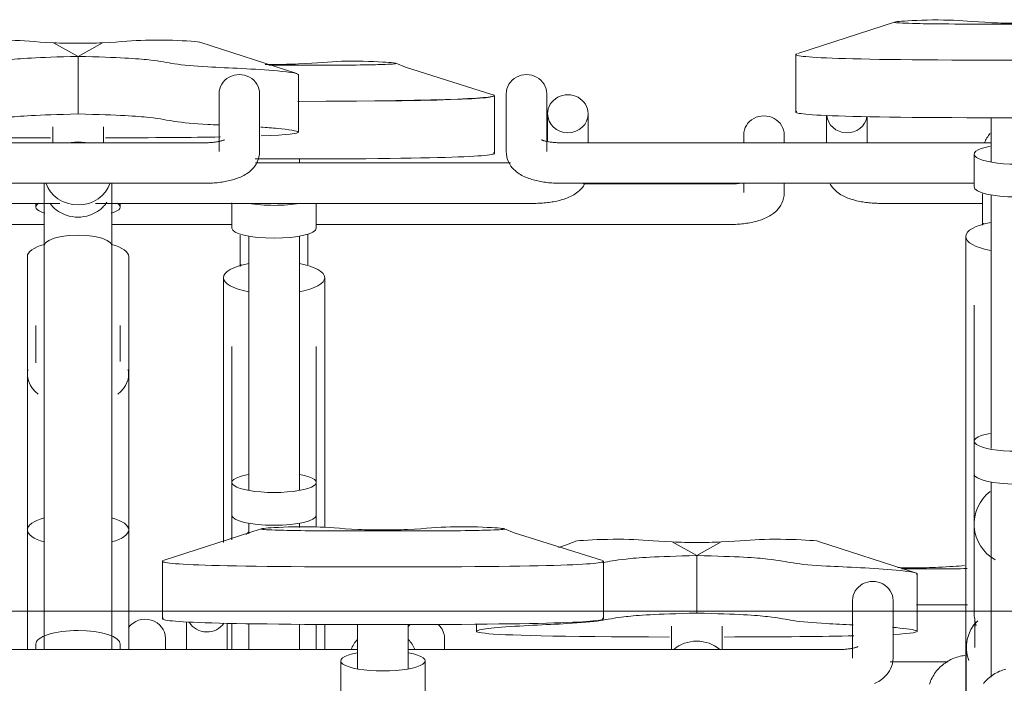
# Model space of a CAD drawing. Extents: x 50445 to 145605, y -10968 to 41989.
# Tile 131 of 256: x 87911 to 88494, y 344 to 737. Entities that reach past the tile are written whole.
import ezdxf

# ---------------------------------------------------------------- set-up
doc = ezdxf.new("R2010")
doc.units = 0
doc.header["$LTSCALE"] = 414.30304
doc.header["$MEASUREMENT"] = 0
doc.layers.add('A-DETL', color=5, linetype='CONTINUOUS', lineweight=18)
doc.layers.add('A-EQPM', color=6, linetype='CONTINUOUS', lineweight=18)

# ---------------------------------------------------------------- blocks, each defined once
blk = doc.blocks.new('97_KA_gestapelde fietsenstalling 8 fietsen 1600x1900 - Type-V113-plotview doorsnede C C  -  1 op 100')
at = {"layer": 'A-EQPM'}
for p, q in [((6879.17, 43.1), (6895.3, 43.1)), ((7012.69, -8.98), (7012.69, 25.1)), ((7160.2, 1.91), (7160.2, -2.92)), ((7184.2, -2.95), (7184.2, 1.91)), ((6897.2, -14.82), (6897.2, -12.32)), ((7152.2, -27.13), (7065.13, -27.13)), ((7160.2, -26.56), (7160.2, -32.29)), ((7184.2, -32.29), (7184.2, -26.56)), ((6857.2, -38.36), (6857.2, -53.3)), ((6907.2, -53.3), (6907.2, -38.43)), ((6612.2, -51.13), (6746.18, -51.13)), ((6786.07, -51.13), (6857.2, -51.13)), ((6907.1, -51.13), (7152.2, -51.13)), ((6867.2, -57.99), (6867.2, -208.13)), ((6897.2, -208.13), (6897.2, -57.99)), ((6862.67, -74.78), (6862.2, -76.01)), ((6852.2, -82.63), (6852.2, -184.84)), ((6912.2, -184.84), (6912.2, -82.63)), ((6857.2, -123.36), (6857.2, -203.83)), ((6907.2, -203.83), (6907.2, -123.36)), ((6852.2, -152.21), (6852.2, -239.4)), ((6912.2, -230.41), (6912.2, -152.21)), ((6857.2, -203.83), (6857.2, -223.26)), ((6907.2, -223.26), (6907.2, -203.83)), ((6857.2, -223.26), (6857.2, -237.89)), ((6907.2, -230.32), (6907.2, -223.26)), ((6867.2, -227.94), (6867.2, -234.17)), ((6897.2, -230.5), (6897.2, -227.94)), ((7253.8, -254.9), (7274.2, -254.9)), ((6857.2, -287.25), (6857.2, -303.02)), ((6867.2, -287.46), (6867.2, -302.79)), ((6897.2, -302.79), (6897.2, -287.79)), ((6907.2, -302.79), (6907.2, -287.86)), ((6912.2, -302.79), (6912.2, -287.87)), ((6817.9, -302.97), (6817.9, -296.09)), ((6983.1, -302.79), (6983.1, -296.09)), ((6857.2, -298.21), (6857.2, -303.02)), ((6907.2, -302.79), (6907.2, -298.21))]:
    blk.add_line(p, q, dxfattribs=at)
at = {"layer": 'A-EQPM', "flags": 128}
for points in [[(7011.66, 25.69), (6959.96, 42), (6954.27, 44.3)], [(7158.19, -26.73), (7157.63, -26.8), (7157.05, -26.87), (7156.46, -26.93), (7155.86, -26.99), (7155.25, -27.03), (7154.63, -27.07), (7154, -27.1), (7153.37, -27.12), (7152.74, -27.13), (7152.2, -27.13)], [(7184.2, -32.29), (7184.1, -33.96), (7183.82, -35.58), (7183.37, -37.1), (7182.8, -38.5), (7182.12, -39.77), (7181.39, -40.9), (7180.61, -41.91), (7179.8, -42.8), (7178.99, -43.58), (7178.17, -44.29), (7177.35, -44.92), (7176.53, -45.48), (7175.71, -45.99), (7174.89, -46.46), (7174.07, -46.89), (7173.25, -47.28), (7172.43, -47.65), (7171.59, -47.98), (7170.76, -48.3), (7169.92, -48.59), (7169.07, -48.86), (7168.21, -49.11), (7167.34, -49.35), (7166.46, -49.57), (7165.58, -49.77), (7164.69, -49.96), (7163.78, -50.13), (7162.87, -50.29), (7161.95, -50.43), (7161.03, -50.56), (7160.09, -50.68), (7159.16, -50.78), (7158.21, -50.87), (7157.26, -50.95), (7156.31, -51.01), (7155.35, -51.06), (7154.39, -51.1), (7153.42, -51.12), (7152.46, -51.13), (7152.2, -51.13)], [(6862.2, -57.44), (6862.2, -58.54), (6862.2, -59.65), (6862.2, -60.77), (6862.2, -61.91), (6862.2, -63.05), (6862.2, -64.2), (6862.2, -65.35), (6862.2, -66.51), (6862.2, -67.67), (6862.2, -68.83), (6862.2, -69.99), (6862.2, -71.14), (6862.2, -72.28), (6862.2, -73.42), (6862.2, -74.55), (6862.2, -75.67)], [(6902.2, -75.02), (6902.2, -73.9), (6902.2, -72.76), (6902.2, -71.62), (6902.2, -70.47), (6902.2, -69.32), (6902.2, -68.16), (6902.2, -67), (6902.2, -65.84), (6902.2, -64.69), (6902.2, -63.53), (6902.2, -62.39), (6902.2, -61.25), (6902.2, -60.12), (6902.2, -59), (6902.2, -57.9), (6902.2, -56.81)]]:
    blk.add_lwpolyline(points, dxfattribs=at)
at = {"layer": 'A-EQPM'}
for centre, major_axis, ratio, start_param, end_param in [((7172.2, 1.91), (12, 0), 0.939693, 0, 3.141593), ((6882.2, -33.87), (25, 0), 0.237436, 4.070437, 4.712389), ((6882.2, -33.87), (25, 0), 0.237436, 4.712389, 5.354341), ((6882.2, -53.3), (25, 0), 0.237436, 3.141593, 4.712389), ((6882.2, -53.3), (25, 0), 0.237436, 4.712389, 6.283185), ((6882.2, -82.63), (30, 0), 0.320127, 2.094395, 4.18879), ((6882.2, -82.63), (30, 0), 0.320127, 5.235988, 7.330383), ((6882.2, -203.83), (25, 0), 0.237436, 2.219192, 4.712389), ((6882.2, -203.83), (25, 0), 0.237436, 4.712389, 7.203975), ((6882.2, -223.26), (25, 0), 0.237436, 3.141593, 4.712389), ((6882.2, -223.26), (25, 0), 0.237436, 4.712389, 6.283185), ((6882.2, -252.82), (25, 0), 0.978148, 2.220803, 2.305448), ((6805.9, -296.09), (12, 0), 0.939693, 0, 2.532506), ((6971.1, -296.09), (12, 0), 0.939693, 2.356194, 2.498209), ((6971.1, -296.09), (12, 0), 0.939693, 0, 0.785398)]:
    blk.add_ellipse(centre, major_axis=major_axis, ratio=ratio, start_param=start_param, end_param=end_param, dxfattribs=at)
for points in [[(6882.2, 43.64), (6880.41, 43.64), (6878.64, 43.65), (6876.87, 43.68)], [(6896.67, 43.92), (6891.9, 43.73), (6887.08, 43.64), (6882.2, 43.64)], [(7012.12, 25.53), (7016.5, 23.8), (6989.54, 22.07), (6896.18, 21.76)], [(6897.22, 21.73), (6997.06, 21.91), (7016.24, 23.8), (7011.91, 25.53)], [(7012.12, -8.55), (7016.71, -10.36), (6995.13, -12.36), (6882.2, -12.36)], [(6882.2, -12.36), (6878.37, -12.36), (6874.64, -12.36), (6871.01, -12.35)], [(7261.1, -254.36), (7257.88, -254.36), (7254.69, -254.32), (7251.52, -254.24)], [(7275.57, -254.08), (7270.81, -254.27), (7265.98, -254.36), (7261.1, -254.36)], [(7274.2, -254.9), (7281.32, -254.9), (7287.36, -254.89), (7292.53, -254.87)], [(7290.99, -253.09), (7286.77, -253.38), (7282, -253.74), (7275.57, -254.08)], [(7262.5, -276.28), (7273.42, -276.28), (7283.46, -276.26), (7292.69, -276.22)], [(7292.71, -276.22), (7283.46, -276.26), (7273.34, -276.28), (7262.5, -276.28)]]:
    blk.add_open_spline(points, degree=3, dxfattribs=at)
blk.add_open_spline([(6895.3, 43.1), (6925.78, 43.1), (6945.96, 43.48), (6957.74, 44.1), (6948.16, 45.17), (6921.32, 45.98), (6908.46, 44.54), (6896.67, 43.92)], degree=3, knots=[0, 0, 0, 0, 0.0750352, 0.1415308, 0.2184258, 0.31038, 0.3957861, 0.3957861, 0.3957861, 0.3957861], dxfattribs=at)
blk = doc.blocks.new('97_KA_gestapelde fietsenstalling 16 fietsen 1600x2900 - Type-V125-plotview doorsnede C C  -  1 op 100')
at = {"layer": 'A-EQPM'}
for p, q in [((7249.55, 68.69), (7192.17, 50.08)), ((7308.53, 67.49), (7334.73, 67.49)), ((6751.66, 56.42), (6766.13, 48.39)), ((6766.13, 48.39), (6780.59, 56.42)), ((6838.2, 56.8), (6895.58, 38.19)), ((6766.13, 14.31), (6766.13, 48.39)), ((7191.14, 49.49), (7191.14, 15.41)), ((6896.62, 3.52), (6896.62, 37.6)), ((6849.63, 26.3), (6849.63, -7.9)), ((6873.63, -7.9), (6873.63, 26.3)), ((7019.63, 26.3), (7019.63, -7.9)), ((7043.63, -7.9), (7043.63, 26.3)), ((7044.13, 14.41), (7044.13, -2.04)), ((7068.13, -2.81), (7068.13, 14.41)), ((7209.33, 13.43), (7209.33, -2.99)), ((7233.33, -3.02), (7233.33, 12.72)), ((7306.63, 12.07), (7306.63, -14.14)), ((6751.13, 6.68), (6751.13, -2.79)), ((6781.13, -2.79), (6781.13, 6.68)), ((6841.63, -2.74), (6586.55, -2.74)), ((7306.27, -2.74), (7051.63, -2.74)), ((7296.63, -9.48), (7296.63, -28.91)), ((7022.13, -14.63), (6871.13, -14.63)), ((6596.52, -26.74), (6841.63, -26.74)), ((6746.13, -26.39), (6746.13, -28.37)), ((6786.13, -28.37), (6786.13, -26.46)), ((7051.63, -26.74), (7296.63, -26.74)), ((7306.63, -33.6), (7306.63, -183.74)), ((6591.5, -38.63), (6755.42, -38.63)), ((6741.13, -38.59), (6741.13, -40.8)), ((6776.41, -38.63), (7036.13, -38.63)), ((6791.13, -40.8), (6791.13, -38.59)), ((7241.33, -38.63), (7301.76, -38.63)), ((7302.1, -50.39), (7301.63, -51.62)), ((7291.63, -58.24), (7291.63, -160.45)), ((6746.13, -63.63), (6746.13, -302.88)), ((6786.13, -302.93), (6786.13, -63.63)), ((6736.13, -70.13), (6736.13, -231.9)), ((6796.13, -231.9), (6796.13, -70.13)), ((7296.63, -98.97), (7296.63, -179.44)), ((6741.13, -110.86), (6741.13, -132.96)), ((6791.13, -132.17), (6791.13, -110.86)), ((7291.63, -127.82), (7291.63, -338.57)), ((6736.13, -139.71), (6736.13, -178.21)), ((6796.13, -178.21), (6796.13, -139.71)), ((7296.63, -179.44), (7296.63, -198.87)), ((7296.63, -198.87), (7296.63, -228.43)), ((7306.63, -203.55), (7306.63, -319.11)), ((6736.13, -231.9), (6736.13, -302.86)), ((6796.13, -302.94), (6796.13, -231.9)), ((6874.55, -231.31), (6817.17, -249.92)), ((6933.53, -232.51), (6959.73, -232.51)), ((7296.63, -228.43), (7296.63, -280.41)), ((7204.5, -238.7), (7261.89, -257.31)), ((7117.96, -239.08), (7132.43, -247.11)), ((7132.43, -247.11), (7146.9, -239.08)), ((6816.14, -250.51), (6816.14, -284.59)), ((7077.12, -284.59), (7077.12, -250.51)), ((7132.43, -281.19), (7132.43, -247.11)), ((7262.92, -291.98), (7262.92, -257.9)), ((7224.63, -273.7), (7224.63, -307.9)), ((7248.63, -307.9), (7248.63, -273.7)), ((7296.63, -272.9), (7296.63, -280.41)), ((6830.43, -286.26), (6830.43, -302.98)), ((6854.43, -303.01), (6854.43, -287.2)), ((6931.63, -287.93), (6931.63, -314.14)), ((6961.63, -314.14), (6961.63, -287.93)), ((7001.94, -287.73), (7001.94, -291.98)), ((7117.43, -288.82), (7117.43, -302.79)), ((7147.43, -302.79), (7147.43, -288.82)), ((7296.97, -286.3), (7296.97, -301.47)), ((6931.63, -302.74), (6676.63, -302.74)), ((6741.13, -299.54), (6741.13, -302.87)), ((6791.13, -302.93), (6791.13, -299.54)), ((7216.63, -302.74), (6961.55, -302.74)), ((7291.97, -301.47), (7291.97, -338.57)), ((6921.63, -309.48), (6921.63, -328.91)), ((6971.63, -328.91), (6971.63, -309.48)), ((7281.29, -310.13), (7246.88, -310.13))]:
    blk.add_line(p, q, dxfattribs=at)
at = {"layer": 'A-EQPM', "flags": 128}
for points in [[(6852.83, -1), (6852.81, -1.01), (6852.73, -1.05), (6852.6, -1.11), (6852.42, -1.18), (6852.21, -1.27), (6851.95, -1.36), (6851.65, -1.46), (6851.31, -1.57), (6850.95, -1.67), (6850.55, -1.78), (6850.12, -1.88), (6849.66, -1.98), (6849.18, -2.08), (6848.68, -2.17), (6848.16, -2.26), (6847.61, -2.34), (6847.05, -2.41), (6846.48, -2.48), (6845.89, -2.54), (6845.29, -2.6), (6844.68, -2.64), (6844.06, -2.68), (6843.43, -2.71), (6842.8, -2.73), (6842.17, -2.74), (6841.63, -2.74)], [(7040.42, -1), (7040.45, -1.01), (7040.53, -1.05), (7040.65, -1.11), (7040.83, -1.18), (7041.05, -1.27), (7041.31, -1.36), (7041.61, -1.46), (7041.94, -1.57), (7042.31, -1.67), (7042.71, -1.78), (7043.13, -1.88), (7043.59, -1.98), (7044.07, -2.08), (7044.57, -2.17), (7045.1, -2.26), (7045.64, -2.34), (7046.2, -2.41), (7046.77, -2.48), (7047.36, -2.54), (7047.96, -2.6), (7048.58, -2.64), (7049.2, -2.68), (7049.82, -2.71), (7050.45, -2.73), (7051.09, -2.74), (7051.63, -2.74)], [(6873.63, -7.9), (6873.53, -9.57), (6873.25, -11.19), (6872.8, -12.71), (6872.22, -14.11), (6871.55, -15.38), (6870.81, -16.51), (6870.03, -17.52), (6869.23, -18.4), (6868.41, -19.19), (6867.6, -19.9), (6866.77, -20.52), (6865.96, -21.09), (6865.14, -21.6), (6864.32, -22.07), (6863.5, -22.5), (6862.68, -22.89), (6861.85, -23.26), (6861.02, -23.59), (6860.19, -23.91), (6859.34, -24.2), (6858.49, -24.47), (6857.63, -24.72), (6856.77, -24.96), (6855.89, -25.18), (6855.01, -25.38), (6854.11, -25.57), (6853.21, -25.74), (6852.3, -25.9), (6851.38, -26.04), (6850.46, -26.17), (6849.52, -26.29), (6848.58, -26.39), (6847.64, -26.48), (6846.69, -26.56), (6845.73, -26.62), (6844.77, -26.67), (6843.81, -26.71), (6842.85, -26.73), (6841.89, -26.74), (6841.63, -26.74)], [(7019.63, -7.9), (7019.72, -9.57), (7020.01, -11.19), (7020.45, -12.71), (7021.03, -14.11), (7021.7, -15.38), (7022.44, -16.51), (7023.22, -17.52), (7024.02, -18.4), (7024.84, -19.19), (7025.66, -19.9), (7026.48, -20.52), (7027.3, -21.09), (7028.12, -21.6), (7028.93, -22.07), (7029.75, -22.5), (7030.58, -22.89), (7031.4, -23.26), (7032.23, -23.59), (7033.07, -23.91), (7033.91, -24.2), (7034.76, -24.47), (7035.62, -24.72), (7036.49, -24.96), (7037.36, -25.18), (7038.25, -25.38), (7039.14, -25.57), (7040.04, -25.74), (7040.95, -25.9), (7041.87, -26.04), (7042.8, -26.17), (7043.73, -26.29), (7044.67, -26.39), (7045.62, -26.48), (7046.57, -26.56), (7047.52, -26.62), (7048.48, -26.67), (7049.44, -26.71), (7050.4, -26.73), (7051.37, -26.74), (7051.63, -26.74)], [(6746.13, -63.63), (6746.13, -62.52), (6746.13, -61.4), (6746.13, -60.26), (6746.13, -59.12), (6746.13, -57.97), (6746.13, -56.82), (6746.13, -55.66), (6746.13, -54.5), (6746.13, -53.34), (6746.13, -52.19), (6746.13, -51.03), (6746.13, -49.89), (6746.13, -48.75), (6746.13, -47.62), (6746.13, -46.5), (6746.13, -45.4), (6746.13, -44.31), (6746.13, -43.24), (6746.13, -42.18), (6746.13, -41.15), (6746.13, -40.14), (6746.13, -39.15), (6746.13, -38.19), (6746.13, -37.25), (6746.13, -36.34), (6746.13, -35.46), (6746.13, -34.61), (6746.13, -33.8), (6746.13, -33.02), (6746.13, -32.27), (6746.13, -31.56), (6746.13, -30.88), (6746.13, -30.25), (6746.13, -29.65), (6746.13, -29.09), (6746.13, -28.58), (6746.13, -28.37)], [(6786.13, -28.37), (6786.13, -28.87), (6786.13, -29.41), (6786.13, -29.99), (6786.13, -30.61), (6786.13, -31.27), (6786.13, -31.96), (6786.13, -32.7), (6786.13, -33.46), (6786.13, -34.27), (6786.13, -35.1), (6786.13, -35.97), (6786.13, -36.86), (6786.13, -37.79), (6786.13, -38.74), (6786.13, -39.72), (6786.13, -40.72), (6786.13, -41.75), (6786.13, -42.79), (6786.13, -43.86), (6786.13, -44.94), (6786.13, -46.04), (6786.13, -47.15), (6786.13, -48.27), (6786.13, -49.41), (6786.13, -50.55), (6786.13, -51.7), (6786.13, -52.85), (6786.13, -54.01), (6786.13, -55.17), (6786.13, -56.33), (6786.13, -57.49), (6786.13, -58.64), (6786.13, -59.78), (6786.13, -60.92), (6786.13, -62.05), (6786.13, -63.17), (6786.13, -63.63)], [(7066.05, -27.27), (7065.31, -28.4), (7064.53, -29.41), (7063.73, -30.3), (7062.92, -31.08), (7062.1, -31.79), (7061.28, -32.42), (7060.46, -32.98), (7059.64, -33.49), (7058.82, -33.96), (7058, -34.39), (7057.18, -34.78), (7056.35, -35.15), (7055.52, -35.48), (7054.69, -35.8), (7053.85, -36.09), (7053, -36.36), (7052.14, -36.61), (7051.27, -36.85), (7050.39, -37.07), (7049.51, -37.27), (7048.62, -37.46), (7047.71, -37.63), (7046.8, -37.79), (7045.88, -37.93), (7044.96, -38.06), (7044.02, -38.18), (7043.08, -38.28), (7042.14, -38.37), (7041.19, -38.45), (7040.23, -38.51), (7039.28, -38.56), (7038.32, -38.6), (7037.35, -38.62), (7036.39, -38.63), (7036.13, -38.63)], [(7211.41, -27.27), (7212.15, -28.4), (7212.93, -29.41), (7213.73, -30.3), (7214.54, -31.08), (7215.36, -31.79), (7216.18, -32.42), (7217, -32.98), (7217.82, -33.49), (7218.64, -33.96), (7219.46, -34.39), (7220.28, -34.78), (7221.11, -35.15), (7221.94, -35.48), (7222.77, -35.8), (7223.62, -36.09), (7224.47, -36.36), (7225.32, -36.61), (7226.19, -36.85), (7227.07, -37.07), (7227.95, -37.27), (7228.85, -37.46), (7229.75, -37.63), (7230.66, -37.79), (7231.58, -37.93), (7232.5, -38.06), (7233.44, -38.18), (7234.38, -38.28), (7235.32, -38.37), (7236.27, -38.45), (7237.23, -38.51), (7238.18, -38.56), (7239.15, -38.6), (7240.11, -38.62), (7241.07, -38.63), (7241.33, -38.63)], [(7301.63, -33.05), (7301.63, -34.15), (7301.63, -35.26), (7301.63, -36.38), (7301.63, -37.52), (7301.63, -38.66), (7301.63, -39.81), (7301.63, -40.96), (7301.63, -42.12), (7301.63, -43.28), (7301.63, -44.44), (7301.63, -45.6), (7301.63, -46.75), (7301.63, -47.89), (7301.63, -49.03), (7301.63, -50.16), (7301.63, -51.28)], [(6746.13, -63.63), (6746.81, -62.01), (6748.81, -60.51), (6751.99, -59.21), (6756.13, -58.22), (6760.95, -57.59), (6766.13, -57.38)], [(6766.13, -57.38), (6771.31, -57.59), (6776.13, -58.22), (6780.27, -59.21), (6783.45, -60.51), (6785.45, -62.01), (6786.13, -63.63)], [(7076.08, -249.92), (7024.38, -233.61), (7018.7, -231.31)], [(7050.49, -242.32), (7054.67, -241), (7060.36, -238.7)], [(7227.83, -301), (7227.81, -301.01), (7227.73, -301.05), (7227.6, -301.11), (7227.42, -301.18), (7227.21, -301.27), (7226.95, -301.36), (7226.65, -301.46), (7226.31, -301.57), (7225.95, -301.67), (7225.55, -301.78), (7225.12, -301.88), (7224.66, -301.98), (7224.18, -302.08), (7223.68, -302.17), (7223.16, -302.26), (7222.61, -302.34), (7222.05, -302.41), (7221.48, -302.48), (7220.89, -302.54), (7220.29, -302.6), (7219.68, -302.64), (7219.06, -302.68), (7218.43, -302.71), (7217.8, -302.73), (7217.17, -302.74), (7216.63, -302.74)], [(7248.63, -307.9), (7248.53, -309.57), (7248.25, -311.19), (7247.8, -312.71), (7247.22, -314.11), (7246.55, -315.38), (7245.81, -316.51), (7245.03, -317.52), (7244.23, -318.4), (7243.41, -319.19), (7242.6, -319.9), (7241.77, -320.52), (7240.96, -321.09), (7240.14, -321.6), (7239.32, -322.07), (7238.5, -322.5), (7237.68, -322.89)], [(7291.2, -306.27), (7290.23, -306.4), (7289.26, -306.57), (7288.31, -306.77), (7287.36, -307.01), (7286.42, -307.28), (7285.49, -307.59), (7284.57, -307.94), (7283.67, -308.32), (7282.78, -308.73), (7281.91, -309.18), (7281.06, -309.67), (7280.23, -310.18), (7279.41, -310.73), (7278.62, -311.31), (7277.85, -311.93), (7277.11, -312.57), (7276.39, -313.24), (7275.7, -313.94), (7275.04, -314.67), (7274.4, -315.42), (7273.8, -316.2), (7273.23, -317.01), (7272.69, -317.83), (7272.19, -318.68), (7271.72, -319.55), (7271.29, -320.44), (7270.9, -321.34), (7270.54, -322.27), (7270.22, -323.2)], [(7302.19, -322.85), (7302.83, -322.09), (7303.51, -321.35), (7304.21, -320.64), (7304.94, -319.95), (7305.7, -319.3), (7306.48, -318.68), (7307.29, -318.09), (7308.12, -317.53), (7308.97, -317.01), (7309.84, -316.52), (7310.73, -316.07), (7311.64, -315.65), (7312.57, -315.27), (7313.51, -314.93), (7314.46, -314.62), (7315.42, -314.35)]]:
    blk.add_lwpolyline(points, dxfattribs=at)
at = {"layer": 'A-EQPM'}
for centre, major_axis, ratio, start_param, end_param in [((6861.63, 26.3), (12, 0), 0.939693, 0, 3.141593), ((7031.63, 26.3), (12, 0), 0.939693, 0, 3.141593), ((7056.13, 14.41), (12, 0), 0.939693, 0, 3.141593), ((7056.13, 14.41), (12, 0), 0.939693, 3.141593, 6.283185), ((7221.33, 14.41), (12, 0), 0.939693, 3.229703, 6.132472), ((7321.63, -9.03), (20, 0), 0.931915, 2.456501, 2.797325), ((6766.13, -20.92), (20, 0), 0.931915, 1.570796, 1.779952), ((6766.13, -20.92), (20, 0), 0.931915, 1.361641, 1.570796), ((7321.63, -9.48), (25, 0), 0.237436, 2.239001, 4.712389), ((6766.13, -20.92), (20, 0), 0.931915, 3.44138, 4.712389), ((6766.13, -20.92), (20, 0), 0.931915, 4.712389, 5.979534), ((7321.63, -28.91), (25, 0), 0.237436, 3.141593, 4.712389), ((6766.13, -40.8), (25, 0), 0.237436, 2.755893, 3.811591), ((6766.13, -40.8), (25, 0), 0.237436, 5.613137, 6.668885), ((7321.63, -58.24), (30, 0), 0.320127, 2.094395, 4.18879), ((6766.13, -70.13), (-30, 0), 0.320127, 5.43505, 6.283185), ((6766.13, -70.13), (30, 0), 0.320127, 0, 0.848135), ((6766.13, -139.71), (30, 0), 0.642922, 3.001013, 3.804386), ((6766.13, -139.71), (30, 0), 0.642922, 5.620392, 6.423765), ((7321.63, -179.44), (25, 0), 0.237436, 2.239001, 4.712389), ((7321.63, -198.87), (25, 0), 0.237436, 3.141593, 4.712389), ((7321.63, -228.43), (25, 0), 0.978148, 2.239001, 4.18879), ((6766.13, -231.9), (30, 0), 0.320127, 2.305075, 3.98686), ((6766.13, -231.9), (30, 0), 0.320127, 5.437917, 7.119703), ((7236.63, -273.7), (12, 0), 0.939693, 0, 3.141593), ((7321.63, -286.3), (24.65, 0), 0.838671, 3.05396, 3.278335), ((6842.43, -281.09), (12, 0), 0.939693, 3.665191, 5.7117), ((7321.63, -301.47), (29.65, 0), 0.838671, 2.452801, 3.455752), ((6766.13, -299.54), (25, 0), 0.320127, 1.570796, 3.141593), ((6766.13, -299.54), (25, 0), 0.320127, 0, 1.570796), ((6946.63, -309.03), (20, 0), 0.931915, 2.426856, 2.797325), ((6946.63, -309.03), (20, 0), 0.931915, 0.344268, 0.719846), ((7132.43, -316.42), (20, 0), 0.931915, 1.570796, 2.316274), ((7132.43, -316.42), (20, 0), 0.931915, 0.825318, 1.570796), ((6946.63, -309.48), (25, 0), 0.237436, 2.220803, 4.712389), ((6946.63, -309.48), (25, 0), 0.237436, 4.712389, 7.208051)]:
    blk.add_ellipse(centre, major_axis=major_axis, ratio=ratio, start_param=start_param, end_param=end_param, dxfattribs=at)
for points, knots in [([(7307.16, 68.31), (7295.36, 68.93), (7282.5, 70.38), (7255.67, 69.56), (7246.09, 68.49), (7257.87, 67.87), (7278.05, 67.49), (7308.53, 67.49)], [0, 0, 0, 0, 0.0854061, 0.1773603, 0.2542553, 0.3207509, 0.3957861, 0.3957861, 0.3957861, 0.3957861]), ([(6694.3, 56.87), (6695.22, 57.09), (6702.44, 57.74), (6727.01, 58.48), (6739.87, 57.04), (6751.66, 56.42)], [0.1629708, 0.1629708, 0.1629708, 0.1629708, 0.2184258, 0.31038, 0.3957861, 0.3957861, 0.3957861, 0.3957861]), ([(6780.59, 56.42), (6792.39, 57.04), (6805.25, 58.48), (6829.82, 57.74), (6837.04, 57.09), (6837.96, 56.87)], [0, 0, 0, 0, 0.0854061, 0.1773603, 0.2328154, 0.2328154, 0.2328154, 0.2328154]), ([(6701.76, 43.09), (6704.48, 43.35), (6711.73, 44.23), (6719.6, 46.27), (6741.41, 47.79), (6766.13, 48.39)], [0.5206986, 0.5206986, 0.5206986, 0.5206986, 0.5734918, 0.6784828, 0.7724372, 0.7724372, 0.7724372, 0.7724372]), ([(6766.13, 48.39), (6741.41, 47.79), (6719.6, 46.27), (6711.73, 44.23), (6704.48, 43.35), (6701.76, 43.09)], [-0.7724372, -0.7724372, -0.7724372, -0.7724372, -0.6784828, -0.5734918, -0.5206986, -0.5206986, -0.5206986, -0.5206986]), ([(6766.13, 48.39), (6790.85, 47.79), (6812.66, 46.27), (6822.73, 43.66), (6844.11, 41.84), (6879.66, 40.77), (6898.32, 38.15), (6896.23, 37.25)], [0, 0, 0, 0, 0.0939544, 0.1989454, 0.3222089, 0.5012721, 0.6007845, 0.6007845, 0.6007845, 0.6007845]), ([(6896.23, 37.25), (6898.32, 38.15), (6879.66, 40.77), (6844.11, 41.84), (6822.73, 43.66), (6812.66, 46.27), (6790.85, 47.79), (6766.13, 48.39)], [-0.6007845, -0.6007845, -0.6007845, -0.6007845, -0.5012721, -0.3222089, -0.1989454, -0.0939544, 0, 0, 0, 0]), ([(6766.13, 14.31), (6741.41, 13.71), (6719.6, 12.19), (6709.53, 9.58), (6688.14, 7.76), (6638.29, 6.26), (6614.29, 0.41), (6749.92, 0.16)], [-0.7724372, -0.7724372, -0.7724372, -0.7724372, -0.6784828, -0.5734918, -0.4502283, -0.2711651, -0.0099805, -0.0099805, -0.0099805, -0.0099805]), ([(6849.58, 7.77), (6847.29, 7.88), (6836.35, 8.42), (6822.73, 9.58), (6812.66, 12.19), (6790.85, 13.71), (6766.13, 14.31)], [-0.3533569, -0.3533569, -0.3533569, -0.3533569, -0.3222089, -0.1989454, -0.0939544, 0, 0, 0, 0]), ([(6874.52, 1.34), (6907.65, 2.58), (6894.16, 4.99), (6877.71, 6.27), (6874.33, 6.49)], [-0.6734235, -0.6734235, -0.6734235, -0.6734235, -0.5012721, -0.4577406, -0.4577406, -0.4577406, -0.4577406]), ([(6749.54, -38.66), (6750.58, -40.09), (6753.4, -42.97), (6759.15, -46.02), (6763.8, -46.77), (6766.13, -46.77)], [0.6881936, 0.6881936, 0.6881936, 0.6881936, 0.7777778, 0.8888889, 1, 1, 1, 1]), ([(6766.13, -46.77), (6768.45, -46.77), (6773.11, -46.02), (6779.12, -42.84), (6782.08, -39.66), (6783.22, -37.95)], [0, 0, 0, 0, 0.1111111, 0.2222222, 0.3263291, 0.3263291, 0.3263291, 0.3263291]), ([(6932.16, -231.69), (6920.36, -231.07), (6907.5, -229.62), (6880.67, -230.44), (6871.09, -231.51), (6882.87, -232.13), (6903.05, -232.51), (6933.53, -232.51)], [0, 0, 0, 0, 0.0854061, 0.1773603, 0.2542553, 0.3207509, 0.3957861, 0.3957861, 0.3957861, 0.3957861]), ([(6959.73, -232.51), (6990.21, -232.51), (7010.39, -232.13), (7022.16, -231.51), (7012.58, -230.44), (6985.75, -229.62), (6972.89, -231.07), (6961.09, -231.69)], [0, 0, 0, 0, 0.0750352, 0.1415308, 0.2184258, 0.31038, 0.3957861, 0.3957861, 0.3957861, 0.3957861]), ([(7060.6, -238.63), (7061.52, -238.41), (7068.74, -237.76), (7093.31, -237.02), (7106.17, -238.46), (7117.96, -239.08)], [0.1629708, 0.1629708, 0.1629708, 0.1629708, 0.2184258, 0.31038, 0.3957861, 0.3957861, 0.3957861, 0.3957861]), ([(7146.9, -239.08), (7158.69, -238.46), (7171.55, -237.02), (7196.12, -237.76), (7203.34, -238.41), (7204.26, -238.63)], [0, 0, 0, 0, 0.0854061, 0.1773603, 0.2328154, 0.2328154, 0.2328154, 0.2328154]), ([(7076.75, -251.29), (7080.44, -250.66), (7087.15, -249.15), (7107.71, -247.71), (7132.43, -247.11)], [0.584881, 0.584881, 0.584881, 0.584881, 0.6784828, 0.7724372, 0.7724372, 0.7724372, 0.7724372]), ([(7132.43, -247.11), (7107.71, -247.71), (7087.15, -249.15), (7080.44, -250.66), (7076.75, -251.29)], [-0.7724372, -0.7724372, -0.7724372, -0.7724372, -0.6784828, -0.584881, -0.584881, -0.584881, -0.584881]), ([(7132.43, -247.11), (7157.15, -247.71), (7178.96, -249.23), (7189.03, -251.84), (7210.41, -253.66), (7245.96, -254.73), (7264.62, -257.35), (7262.53, -258.25)], [0, 0, 0, 0, 0.0939544, 0.1989454, 0.3222089, 0.5012721, 0.6007845, 0.6007845, 0.6007845, 0.6007845]), ([(7262.53, -258.25), (7264.62, -257.35), (7245.96, -254.73), (7210.41, -253.66), (7189.03, -251.84), (7178.96, -249.23), (7157.15, -247.71), (7132.43, -247.11)], [-0.6007845, -0.6007845, -0.6007845, -0.6007845, -0.5012721, -0.3222089, -0.1989454, -0.0939544, 0, 0, 0, 0]), ([(7132.43, -281.19), (7107.71, -281.79), (7085.9, -283.31), (7075.83, -285.92), (7054.44, -287.74), (7004.6, -289.24), (6980.59, -295.09), (7116.22, -295.34)], [-0.7724372, -0.7724372, -0.7724372, -0.7724372, -0.6784828, -0.5734918, -0.4502283, -0.2711651, -0.0099805, -0.0099805, -0.0099805, -0.0099805]), ([(7225.01, -288.16), (7219.43, -287.9), (7204.74, -287.26), (7189.03, -285.92), (7178.96, -283.31), (7157.15, -281.79), (7132.43, -281.19)], [-0.3932465, -0.3932465, -0.3932465, -0.3932465, -0.3222089, -0.1989454, -0.0939544, 0, 0, 0, 0]), ([(7297.84, -288.59), (7297.71, -288.16), (7297.28, -286.61), (7296.77, -283.88), (7296.63, -281.57), (7296.63, -280.41)], [0.40033552, 0.40033552, 0.40033552, 0.40033552, 0.41666667, 0.45833333, 0.5, 0.5, 0.5, 0.5]), ([(7248.7, -293.81), (7272.04, -292.58), (7261.41, -290.78), (7249.04, -289.66), (7248.28, -289.59)], [-0.6580021, -0.6580021, -0.6580021, -0.6580021, -0.5012721, -0.4911863, -0.4911863, -0.4911863, -0.4911863])]:
    blk.add_open_spline(points, degree=3, knots=knots, dxfattribs=at)
for points in [[(7321.63, 68.03), (7316.74, 68.03), (7311.92, 68.12), (7307.16, 68.31)], [(6751.66, 56.42), (6756.42, 56.23), (6761.25, 56.14), (6766.13, 56.14)], [(6766.13, 56.14), (6771.01, 56.14), (6775.83, 56.23), (6780.59, 56.42)], [(7191.7, 49.92), (7187.11, 48.11), (7208.69, 46.11), (7321.63, 46.11)], [(7321.63, 46.11), (7208.69, 46.11), (7187.11, 48.11), (7191.7, 49.92)], [(7321.63, 12.03), (7208.69, 12.03), (7187.11, 14.03), (7191.7, 15.84)], [(6782.3, 0.16), (6811.51, 0.21), (6833.72, 0.41), (6850.41, 0.72)], [(6946.63, -231.97), (6941.74, -231.97), (6936.92, -231.88), (6932.16, -231.69)], [(6961.09, -231.69), (6956.33, -231.88), (6951.51, -231.97), (6946.63, -231.97)], [(7117.96, -239.08), (7122.73, -239.27), (7127.55, -239.36), (7132.43, -239.36)], [(7132.43, -239.36), (7137.31, -239.36), (7142.13, -239.27), (7146.9, -239.08)], [(6816.7, -250.08), (6812.11, -251.89), (6833.69, -253.89), (6946.63, -253.89)], [(6946.63, -253.89), (6833.69, -253.89), (6812.11, -251.89), (6816.7, -250.08)], [(6946.63, -253.89), (7059.56, -253.89), (7081.14, -251.89), (7076.55, -250.08)], [(7076.55, -250.08), (7081.14, -251.89), (7059.56, -253.89), (6946.63, -253.89)], [(6946.63, -287.97), (6833.69, -287.97), (6812.11, -285.97), (6816.7, -284.16)], [(7076.55, -284.16), (7081.14, -285.97), (7059.56, -287.97), (6946.63, -287.97)], [(7148.6, -295.34), (7183.19, -295.28), (7207.97, -295.01), (7225.38, -294.6)]]:
    blk.add_open_spline(points, degree=3, dxfattribs=at)

msp = doc.modelspace()

# ---------------------------------------------------------------- linework, layer by layer
at = {"layer": 'A-DETL'}
msp.add_line((142875.48, 387.18), (74362.52, 387.18), dxfattribs=at)

# ---------------------------------------------------------------- block references
at = {"layer": 'A-EQPM'}
for name in ['97_KA_gestapelde fietsenstalling 16 fietsen 1600x2900 - Type-V125-plotview doorsnede C C  -  1 op 100', '97_KA_gestapelde fietsenstalling 8 fietsen 1600x1900 - Type-V113-plotview doorsnede C C  -  1 op 100']:
    msp.add_blockref(name, (81179.52, 667.18), dxfattribs=at)

doc.saveas('drawing.dxf')
